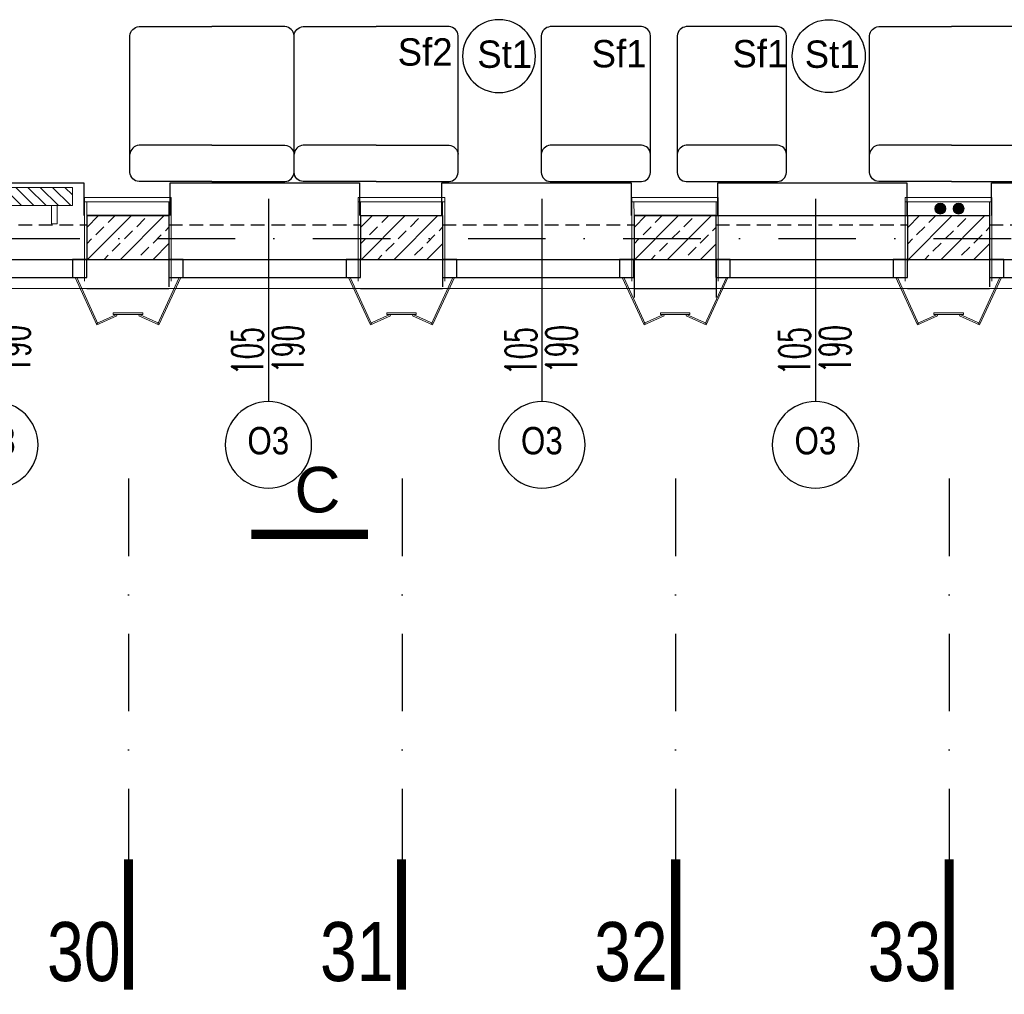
# Model space of a CAD drawing. Header units: millimetres. Extents: x 14495 to 271441, y -21035 to 2232.
# Tile 78 of 227: x 87090 to 87630, y -7723 to -7188. Entities that reach past the tile are written whole.
import ezdxf
from ezdxf.enums import TextEntityAlignment as Align

# ---------------------------------------------------------------- set-up
doc = ezdxf.new("R2010")
doc.units = ezdxf.units.MM
doc.linetypes.add('DASHDOT', pattern=[1, 0.5, -0.25, 0, -0.25])
doc.linetypes.add('HIDDENX2', pattern=[0.75, 0.5, -0.25])
for name, color, linetype in [('-- TECH SYMBOLE NOWE', 1, 'Continuous'), ('_1_cienkie', 251, 'Continuous'), ('_A_widok', 1, 'Continuous'), ('a-bloki-drzwi', 52, 'Continuous'), ('a-cienka', 8, 'Continuous'), ('A_bloki-drzwi', 1, 'Continuous'), ('A_BLOKI_KÓŁKO', 1, 'Continuous'), ('A_BLOKI_OPIS', 1, 'Continuous'), ('A_grzejniki', 34, 'Continuous'), ('a_HATCH', 9, 'Continuous'), ('A_L przerywana', 251, 'HIDDENX2'), ('A_L_WIDOK', 1, 'Continuous'), ('A_Lwidok', 1, 'Continuous'), ('A_okładzina HPL', 37, 'Continuous'), ('A_OSIE', 252, 'DASHDOT'), ('A_PROJEKTOWANE', 3, 'Continuous')]:
    doc.layers.add(name, color=color, linetype=linetype)
for name, color, linetype, lineweight in [('0-c.o.-grzejniki', 34, 'Continuous', 9), ('A_L_CIENKA', 251, 'Continuous', 5), ('A_obudowy G-K', 31, 'Continuous', 0), ('SAN_Przewody powrotne CO na rzucie', 180, 'Continuous', 40), ('SAN_Przewody zasilające CO na rzucie', 20, 'Continuous', 40), ('TECH Wyp-meble nowe', 1, 'Continuous', 30)]:
    doc.layers.add(name, color=color, linetype=linetype, lineweight=lineweight)
doc.styles.add('arialce', font='ARIALN.TTF')
doc.styles.add('cent', font='swissel.ttf')
doc.styles.add('cg', font='GOTHIC.TTF')
doc.styles.add('OPISPOMIESZCZEŃ', font='arial.ttf')
doc.styles.add('ROMANS', font='romans', dxfattribs={"width": 0.6})

# ---------------------------------------------------------------- blocks, each defined once
blk = doc.blocks.new('fghsdx')
at = {"lineweight": 0}
for p, q in [((-37.08, -19.4), (-25.08, 6.6)), ((-36.19, -19.4), (-24.35, 6.26)), ((-14.42, 0.8), (-25.41, 5.87)), ((-14.08, 1.53), (-25.08, 6.6)), ((-2.07, 1.53), (8.92, 6.6)), ((-1.73, 0.8), (9.26, 5.87)), ((20.04, -19.4), (8.2, 6.26)), ((20.92, -19.4), (8.92, 6.6)), ((-16.15, 0.8), (0, 0.8)), ((-16.15, 0.8), (-16.15, 0)), ((-16.15, 0), (0, 0)), ((-14.42, 0.8), (-14.08, 1.53)), ((-1.73, 0.8), (-2.07, 1.53)), ((0, 0.8), (0, 0)), ((-37.08, -19.4), (-36.19, -19.4)), ((20.92, -19.4), (20.04, -19.4))]:
    blk.add_line(p, q, dxfattribs=at)
blk = doc.blocks.new('HJTS')
at = {"color": 8}
blk.add_line((0, 0), (0, 111.34), dxfattribs=at)
at = {"layer": 'A_BLOKI_KÓŁKO', "ltscale": 0.04}
blk.add_circle((0, 135.04), 23.7, dxfattribs=at)
at = {"layer": 'A_BLOKI_OPIS', "style": 'ROMANS'}
for tag, height, width, p in [('O', 20.59, 0.5, (-0.05, 135.67)), ('100', 17.16, 0.6, (-11.49, 86.54)), ('200', 17.16, 0.6, (10.76, 86.54))]:
    blk.add_attdef(tag, text='', height=height, rotation=90, dxfattribs=dict(at, width=width)).set_placement(p, align=Align.MIDDLE)
blk = doc.blocks.new('OSS1')
at = {"linetype": 'Continuous', "const_width": 5}
blk.add_lwpolyline([(0, 0), (0, -71.57)], dxfattribs=at)
at = {"style": 'cent'}
blk.add_attdef('01', text='', height=32.4, dxfattribs=at).set_placement((-4.39, -34.41), align=Align.RIGHT)
blk = doc.blocks.new('mjkk')
at = {"layer": '0-c.o.-grzejniki'}
h = blk.add_hatch(dxfattribs=at)
h.set_pattern_fill('ANSI31', color=256, scale=1.5, angle=-90.0161, style=0)
h.set_pattern_definition([(-135.016127, (-172292.014, 132455.0023), (-3.36664804, 3.36854379), [])])
h.paths.add_polyline_path([(-9.98, -80), (-0.01, -80), (0, 0), (-9.98, 0)])
blk.add_lwpolyline([(-9.98, -80), (-9.98, 0), (0, 0), (-0.01, -80)], close=True, dxfattribs=at)
at = {"layer": '0-c.o.-grzejniki', "ltscale": 2}
for points in [[(10.03, -11.37), (10.03, -8.26), (0.02, -8.26), (0.02, -11.37)], [(10.03, -68.63), (10.03, -71.74), (0.02, -71.74), (0.02, -68.63)], [(-1.75, -80), (-1.75, -90), (-8.23, -90), (-8.23, -80)]]:
    blk.add_lwpolyline(points, close=True, dxfattribs=at)
blk = doc.blocks.new('ST-1')
at = {"layer": 'TECH Wyp-meble nowe', "color": 2, "linetype": 'Continuous', "lineweight": -3}
blk.add_circle((3872.46, 1887.35), 20, dxfattribs=at)
blk = doc.blocks.new('Sf1')
at = {"layer": 'TECH Wyp-meble nowe', "color": 2, "linetype": 'Continuous', "lineweight": -3}
for points in [[(4311.7, 1799.14), (4311.7, 1799.14), (4311.7, 1724.14), (4311.7, 1724.14, 0.385282), (4316.7, 1719.14), (4366.7, 1719.14, 0.351433), (4371.7, 1724.14), (4371.7, 1724.14), (4371.7, 1799.14), (4371.7, 1799.14, 0.366784), (4366.7, 1804.14), (4316.7, 1804.14, 0.370147), (4311.7, 1799.14)], [(4311.7, 1799.14), (4311.7, 1789.14), (4311.7, 1789.14, 0.385282), (4316.7, 1784.14), (4366.7, 1784.14, 0.351433), (4371.7, 1789.14), (4371.7, 1789.14), (4371.7, 1799.14)]]:
    blk.add_lwpolyline(points, format="xyb", dxfattribs=at)
blk = doc.blocks.new('Sf2')
at = {"layer": 'TECH Wyp-meble nowe', "color": 2, "linetype": 'Continuous', "lineweight": -3}
for points in [[(4473.52, 1804.14), (4433.52, 1804.14, 0.370147), (4428.52, 1799.14)], [(4473.52, 1804.14), (4513.52, 1804.14, -0.370147), (4518.52, 1799.14)], [(4563.52, 1804.14), (4523.52, 1804.14, 0.370147), (4518.52, 1799.14)], [(4563.52, 1804.14), (4603.52, 1804.14, -0.370147), (4608.52, 1799.14)], [(4428.52, 1799.14), (4428.52, 1799.14), (4428.52, 1724.14), (4428.52, 1724.14, 0.385282), (4433.52, 1719.14), (4473.52, 1719.14)], [(4518.52, 1799.14), (4518.52, 1799.14), (4518.52, 1724.14), (4518.52, 1724.14, -0.385282), (4513.52, 1719.14), (4473.52, 1719.14)], [(4518.52, 1799.14), (4518.52, 1799.14), (4518.52, 1724.14), (4518.52, 1724.14, 0.385282), (4523.52, 1719.14), (4563.52, 1719.14)], [(4608.52, 1799.14), (4608.52, 1799.14), (4608.52, 1724.14), (4608.52, 1724.14, -0.385282), (4603.52, 1719.14), (4563.52, 1719.14)], [(4473.52, 1784.14), (4433.52, 1784.14, -0.370147), (4428.52, 1789.14)], [(4473.52, 1784.14), (4513.52, 1784.14, 0.370147), (4518.52, 1789.14)], [(4563.52, 1784.14), (4523.52, 1784.14, -0.370147), (4518.52, 1789.14)], [(4563.52, 1784.14), (4603.52, 1784.14, 0.370147), (4608.52, 1789.14)]]:
    blk.add_lwpolyline(points, format="xyb", dxfattribs=at)

msp = doc.modelspace()

# ---------------------------------------------------------------- hatches: boundary and pattern name
at = {"layer": 'a_HATCH', "linetype": 'Continuous', "lineweight": 13}
h = msp.add_hatch(dxfattribs=at)
h.set_pattern_fill('ANSI33', color=256, scale=2, style=0)
h.set_pattern_definition([(45, (-2080.283, 118.126), (-8.9802561, 8.9802561), []), (45, (-2071.302, 118.126), (-8.9802561, 8.9802561), [6.35, -3.175])])
h.paths.add_polyline_path([(87143.87, -7295.72), (87126.98, -7295.72), (87126.98, -7300.72), (87126.98, -7308.26), (87149.79, -7308.26), (87149.79, -7295.72)])
h.paths.add_polyline_path([(87171.91, -7308.26), (87171.91, -7300.72), (87171.91, -7295.72), (87161.85, -7295.72), (87161.4, -7295.72), (87156.37, -7295.72), (87150.35, -7295.72), (87149.79, -7295.72), (87149.79, -7308.26)])
h.paths.add_polyline_path([(87149.79, -7308.26), (87126.98, -7308.26), (87126.98, -7319.72), (87127.13, -7319.72), (87149.79, -7319.72)])
h.paths.add_polyline_path([(87149.79, -7319.72), (87171.69, -7319.72), (87171.91, -7319.72), (87171.91, -7308.26), (87149.79, -7308.26)])
h = msp.add_hatch(dxfattribs=at)
h.set_pattern_fill('ANSI33', color=256, scale=2, style=0)
h.set_pattern_definition([(45, (-1930.211, 118.126), (-8.9802561, 8.9802561), []), (45, (-1921.23, 118.126), (-8.9802561, 8.9802561), [6.35, -3.175])])
h.paths.add_polyline_path([(87293.94, -7295.72), (87277.05, -7295.72), (87277.05, -7300.72), (87277.05, -7308.26), (87299.87, -7308.26), (87299.87, -7295.72)])
h.paths.add_polyline_path([(87321.98, -7308.26), (87321.98, -7300.72), (87321.98, -7295.72), (87311.92, -7295.72), (87311.48, -7295.72), (87306.44, -7295.72), (87300.42, -7295.72), (87299.87, -7295.72), (87299.87, -7308.26)])
h.paths.add_polyline_path([(87299.87, -7308.26), (87277.05, -7308.26), (87277.05, -7319.72), (87277.2, -7319.72), (87299.87, -7319.72)])
h.paths.add_polyline_path([(87299.87, -7319.72), (87321.76, -7319.72), (87321.98, -7319.72), (87321.98, -7308.26), (87299.87, -7308.26)])
h = msp.add_hatch(dxfattribs=at)
h.set_pattern_fill('ANSI33', color=256, scale=2, style=0)
h.set_pattern_definition([(45, (-1780.211, 118.126), (-8.9802561, 8.9802561), []), (45, (-1771.23, 118.126), (-8.9802561, 8.9802561), [6.35, -3.175])])
h.paths.add_polyline_path([(87443.94, -7295.72), (87427.05, -7295.72), (87427.05, -7300.72), (87427.05, -7308.26), (87449.87, -7308.26), (87449.87, -7295.72)])
h.paths.add_polyline_path([(87471.98, -7308.26), (87471.98, -7300.72), (87471.98, -7295.72), (87461.92, -7295.72), (87461.48, -7295.72), (87456.44, -7295.72), (87450.42, -7295.72), (87449.87, -7295.72), (87449.87, -7308.26)])
h.paths.add_polyline_path([(87449.87, -7308.26), (87427.05, -7308.26), (87427.05, -7319.72), (87427.2, -7319.72), (87449.87, -7319.72)])
h.paths.add_polyline_path([(87449.87, -7319.72), (87471.76, -7319.72), (87471.98, -7319.72), (87471.98, -7308.26), (87449.87, -7308.26)])
h = msp.add_hatch(dxfattribs=at)
h.set_pattern_fill('ANSI33', color=256, scale=2, style=0)
h.set_pattern_definition([(45, (-1630.211, 118.126), (-8.9802561, 8.9802561), []), (45, (-1621.23, 118.126), (-8.9802561, 8.9802561), [6.35, -3.175])])
h.paths.add_polyline_path([(87593.94, -7295.72), (87577.05, -7295.72), (87577.05, -7300.72), (87577.05, -7308.26), (87599.87, -7308.26), (87599.87, -7295.72)])
h.paths.add_polyline_path([(87621.98, -7308.26), (87621.98, -7300.72), (87621.98, -7295.72), (87611.92, -7295.72), (87611.48, -7295.72), (87606.44, -7295.72), (87600.42, -7295.72), (87599.87, -7295.72), (87599.87, -7308.26)])
h.paths.add_polyline_path([(87599.87, -7308.26), (87577.05, -7308.26), (87577.05, -7319.72), (87577.2, -7319.72), (87599.87, -7319.72)])
h.paths.add_polyline_path([(87599.87, -7319.72), (87621.76, -7319.72), (87621.98, -7319.72), (87621.98, -7308.26), (87599.87, -7308.26)])
at = {"layer": 'SAN_Przewody powrotne CO na rzucie', "lineweight": 13}
msp.add_hatch(color=256, dxfattribs=at).paths.add_polyline_path([(87607.93, -7291.89, 1), (87601.93, -7291.89, 1)])
at = {"layer": 'SAN_Przewody zasilające CO na rzucie', "lineweight": 13}
msp.add_hatch(color=256, dxfattribs=at).paths.add_polyline_path([(87597.93, -7291.89, 1), (87591.93, -7291.89, 1)])

# ---------------------------------------------------------------- linework, layer by layer
at = {"layer": '_1_cienkie'}
for p, q in [((87621.98, -7314.72), (87621.98, -7334.72)), ((87171.91, -7319.72), (87171.98, -7334.72)), ((87321.91, -7319.72), (87321.98, -7334.72)), ((87426.98, -7319.72), (87426.98, -7337.72)), ((87426.98, -7320.72), (87426.98, -7340.72)), ((87471.91, -7319.72), (87471.98, -7334.72)), ((87471.98, -7319.72), (87471.98, -7337.72)), ((87471.98, -7320.72), (87471.98, -7340.72)), ((87621.91, -7319.72), (87621.98, -7334.72))]:
    msp.add_line(p, q, dxfattribs=at)
at = {"layer": '_A_widok'}
msp.add_line((87471.91, -7295.72), (87576.98, -7295.72), dxfattribs=at)
at = {"layer": 'a-cienka'}
for p, q in [((87126.98, -7335.72), (87171.98, -7335.72)), ((87276.98, -7335.72), (87321.98, -7335.72)), ((87426.98, -7335.72), (87471.98, -7335.72)), ((87576.98, -7335.72), (87621.98, -7335.72))]:
    msp.add_line(p, q, dxfattribs=at)
at = {"layer": 'A_bloki-drzwi'}
for p, q in [((87021.91, -7319.72), (87126.91, -7319.72)), ((87171.91, -7319.72), (87276.91, -7319.72)), ((87321.91, -7319.72), (87426.91, -7319.72)), ((87471.91, -7319.72), (87576.91, -7319.72)), ((87471.91, -7319.72), (87576.91, -7319.72)), ((87621.91, -7319.72), (87726.91, -7319.72)), ((87021.91, -7329.72), (87126.91, -7329.72)), ((87171.91, -7329.72), (87276.91, -7329.72)), ((87321.91, -7329.72), (87426.91, -7329.72)), ((87471.91, -7329.72), (87576.91, -7329.72)), ((87471.91, -7329.72), (87576.91, -7329.72)), ((87621.91, -7329.72), (87726.91, -7329.72))]:
    msp.add_line(p, q, dxfattribs=at)
for points in [[(87119.11, -7329.72), (87126.98, -7329.72), (87126.98, -7319.72), (87119.11, -7319.72)], [(87171.91, -7329.72), (87179.78, -7329.72), (87179.78, -7319.72), (87171.91, -7319.72)], [(87269.11, -7329.72), (87276.98, -7329.72), (87276.98, -7319.72), (87269.11, -7319.72)], [(87321.91, -7329.72), (87329.78, -7329.72), (87329.78, -7319.72), (87321.91, -7319.72)], [(87419.04, -7329.72), (87426.91, -7329.72), (87426.91, -7319.72), (87419.04, -7319.72)], [(87419.11, -7329.72), (87426.98, -7329.72), (87426.98, -7319.72), (87419.11, -7319.72)], [(87471.91, -7329.72), (87479.78, -7329.72), (87479.78, -7319.72), (87471.91, -7319.72)], [(87471.91, -7329.72), (87479.78, -7329.72), (87479.78, -7319.72), (87471.91, -7319.72)], [(87569.11, -7329.72), (87576.98, -7329.72), (87576.98, -7319.72), (87569.11, -7319.72)], [(87569.11, -7329.72), (87576.98, -7329.72), (87576.98, -7319.72), (87569.11, -7319.72)], [(87621.91, -7329.72), (87629.78, -7329.72), (87629.78, -7319.72), (87621.91, -7319.72)]]:
    msp.add_lwpolyline(points, close=True, dxfattribs=at)
at = {"layer": 'A_L przerywana', "ltscale": 15}
for p, q in [((87021.91, -7300.72), (87126.98, -7300.72)), ((87171.91, -7300.72), (87276.98, -7300.72)), ((87321.91, -7300.72), (87426.98, -7300.72)), ((87471.91, -7300.72), (87576.98, -7300.72)), ((87621.91, -7300.72), (87726.98, -7300.72))]:
    msp.add_line(p, q, dxfattribs=at)
at = {"layer": 'A_L_CIENKA'}
for p, q in [((87021.98, -7335.72), (87126.98, -7335.72)), ((87171.98, -7335.72), (87276.98, -7335.72)), ((87321.98, -7335.72), (87426.98, -7335.72)), ((87471.98, -7335.72), (87576.98, -7335.72)), ((87621.98, -7335.72), (87726.98, -7335.72))]:
    msp.add_line(p, q, dxfattribs=at)
at = {"layer": 'A_L_WIDOK', "const_width": 5}
msp.add_lwpolyline([(87281.07, -7470.57), (87217.09, -7470.57)], dxfattribs=at)
at = {"layer": 'A_Lwidok'}
for points in [[(87021.69, -7295.72), (87021.69, -7277.68), (87125.38, -7277.68), (87125.38, -7295.72)], [(87172.69, -7295.72), (87172.69, -7277.68), (87276.38, -7277.68), (87276.38, -7295.72)], [(87321.69, -7295.72), (87321.69, -7277.68), (87425.38, -7277.68), (87425.38, -7295.72)], [(87472.95, -7295.72), (87472.95, -7277.68), (87576.65, -7277.68), (87576.65, -7295.72)], [(87622.95, -7295.72), (87622.95, -7277.68), (87726.65, -7277.68), (87726.65, -7295.72)]]:
    msp.add_lwpolyline(points, dxfattribs=at)
at = {"layer": 'A_obudowy G-K', "lineweight": 5}
for p, q in [((87125.71, -7285.72), (87125.71, -7331.72)), ((87173.21, -7285.72), (87173.21, -7331.72)), ((87275.71, -7285.72), (87275.71, -7331.72)), ((87323.21, -7285.72), (87323.21, -7331.72)), ((87425.71, -7285.72), (87425.71, -7331.72)), ((87473.21, -7285.72), (87473.21, -7331.72)), ((87575.71, -7285.72), (87575.71, -7331.72)), ((87623.21, -7285.72), (87623.21, -7331.72))]:
    msp.add_line(p, q, dxfattribs=at)
at = {"layer": 'A_obudowy G-K', "linetype": 'Continuous', "lineweight": 5}
for p, q in [((87126.97, -7288.22), (87126.98, -7295.72)), ((87171.96, -7288.22), (87171.95, -7295.72)), ((87276.97, -7288.22), (87276.98, -7295.72)), ((87321.96, -7288.22), (87321.95, -7295.72)), ((87426.97, -7288.22), (87426.98, -7295.72)), ((87471.96, -7288.22), (87471.95, -7295.72)), ((87576.97, -7288.22), (87576.98, -7295.72)), ((87621.96, -7288.22), (87621.95, -7295.72))]:
    msp.add_line(p, q, dxfattribs=at)
at = {"layer": 'A_obudowy G-K', "lineweight": 5}
for points in [[(87173.21, -7285.72), (87125.71, -7285.72)], [(87173.21, -7288.22), (87125.72, -7288.22)], [(87323.21, -7285.72), (87275.71, -7285.72)], [(87323.21, -7288.22), (87275.72, -7288.22)], [(87473.21, -7285.72), (87425.71, -7285.72)], [(87473.21, -7288.22), (87425.72, -7288.22)], [(87623.21, -7285.72), (87575.71, -7285.72)], [(87623.21, -7288.22), (87575.72, -7288.22)]]:
    msp.add_lwpolyline(points, dxfattribs=at)
at = {"layer": 'A_OSIE', "ltscale": 85}
for p, q in [((86059.48, -7308.41), (88145.06, -7308.22)), ((87149.79, -7439.95), (87149.79, -7648.79)), ((87299.79, -7439.95), (87299.79, -7648.79)), ((87299.79, -7439.95), (87299.79, -7648.79)), ((87449.79, -7439.95), (87449.79, -7648.79)), ((87599.79, -7439.95), (87599.79, -7648.79))]:
    msp.add_line(p, q, dxfattribs=at)
at = {"layer": 'A_PROJEKTOWANE'}
for p, q in [((87126.98, -7295.72), (87126.98, -7319.72)), ((87126.98, -7295.72), (87126.98, -7319.72)), ((87126.98, -7295.72), (87171.91, -7295.72)), ((87171.91, -7295.72), (87126.98, -7295.72)), ((87171.91, -7295.72), (87171.91, -7319.72)), ((87171.91, -7295.72), (87171.91, -7319.72)), ((87276.98, -7295.72), (87276.98, -7319.72)), ((87276.98, -7295.72), (87276.98, -7319.72)), ((87276.98, -7295.72), (87276.98, -7319.72)), ((87276.98, -7295.72), (87321.91, -7295.72)), ((87321.91, -7295.72), (87321.91, -7319.72)), ((87426.98, -7295.72), (87426.98, -7320.72)), ((87426.98, -7295.72), (87462.13, -7295.72)), ((87426.98, -7295.72), (87426.98, -7319.72)), ((87426.98, -7295.72), (87438.13, -7295.72)), ((87462.13, -7295.72), (87471.91, -7295.72)), ((87462.13, -7295.72), (87471.91, -7295.72)), ((87471.91, -7295.72), (87471.91, -7320.72)), ((87471.91, -7295.72), (87471.91, -7319.72)), ((87576.98, -7295.72), (87576.98, -7320.72)), ((87576.98, -7295.72), (87576.98, -7320.72)), ((87576.98, -7295.72), (87621.91, -7295.72)), ((87576.98, -7295.72), (87576.98, -7320.72)), ((87576.98, -7295.72), (87576.98, -7320.72)), ((87576.98, -7295.72), (87621.91, -7295.72)), ((87621.91, -7295.72), (87621.91, -7320.72)), ((87621.91, -7295.72), (87621.91, -7320.72)), ((87276.98, -7306.72), (87276.98, -7319.72)), ((87426.98, -7306.72), (87426.98, -7320.72)), ((87426.98, -7306.72), (87426.98, -7319.72)), ((87126.98, -7319.72), (87171.91, -7319.72)), ((87276.98, -7319.72), (87321.91, -7319.72)), ((87426.98, -7319.72), (87471.91, -7319.72)), ((87426.98, -7319.72), (87471.91, -7319.72)), ((87576.98, -7319.72), (87621.98, -7319.72)), ((87576.98, -7319.72), (87621.98, -7319.72))]:
    msp.add_line(p, q, dxfattribs=at)
msp.add_lwpolyline([(87471.98, -7295.72), (87426.98, -7295.72)], dxfattribs=at)
at = {"layer": 'SAN_Przewody powrotne CO na rzucie', "lineweight": 13}
msp.add_circle((87604.93, -7291.89), 3, dxfattribs=at)
at = {"layer": 'SAN_Przewody zasilające CO na rzucie', "lineweight": 13}
msp.add_circle((87594.93, -7291.89), 3, dxfattribs=at)

# ---------------------------------------------------------------- block references
at = {"layer": 'a-bloki-drzwi'}
ref = msp.add_blockref('HJTS', (87076.48, -7286.44), dxfattribs=dict(at, xscale=-1, rotation=180))
ref.add_attrib('O', 'O3', dxfattribs={"layer": 'A_BLOKI_OPIS', "extrusion": (0, 0, -1), "height": 15, "style": 'arialce', "text_generation_flag": 2}).set_placement((-87076.44, -7419.17), align=Align.MIDDLE)
ref.add_attrib('100', '105', dxfattribs={"layer": 'A_BLOKI_OPIS', "extrusion": (0, 0, -1), "height": 17.16, "rotation": 90, "style": 'ROMANS', "text_generation_flag": 4, "width": 0.6}).set_placement((-87064.99, -7370.04), align=Align.MIDDLE)
ref.add_attrib('200', '190', dxfattribs={"layer": 'A_BLOKI_OPIS', "extrusion": (0, 0, -1), "height": 17.16, "rotation": 90, "style": 'ROMANS', "text_generation_flag": 4, "width": 0.6}).set_placement((-87087.25, -7369.06), align=Align.MIDDLE)
ref = msp.add_blockref('HJTS', (87226.48, -7286.44), dxfattribs=dict(at, xscale=-1, rotation=180))
ref.add_attrib('O', 'O3', dxfattribs={"layer": 'A_BLOKI_OPIS', "extrusion": (0, 0, -1), "height": 15, "style": 'arialce', "text_generation_flag": 2}).set_placement((-87226.44, -7419.17), align=Align.MIDDLE)
ref.add_attrib('100', '105', dxfattribs={"layer": 'A_BLOKI_OPIS', "extrusion": (0, 0, -1), "height": 17.16, "rotation": 90, "style": 'ROMANS', "text_generation_flag": 4, "width": 0.6}).set_placement((-87214.99, -7370.04), align=Align.MIDDLE)
ref.add_attrib('200', '190', dxfattribs={"layer": 'A_BLOKI_OPIS', "extrusion": (0, 0, -1), "height": 17.16, "rotation": 90, "style": 'ROMANS', "text_generation_flag": 4, "width": 0.6}).set_placement((-87237.25, -7369.06), align=Align.MIDDLE)
ref = msp.add_blockref('HJTS', (87376.48, -7286.44), dxfattribs=dict(at, xscale=-1, rotation=180))
ref.add_attrib('O', 'O3', dxfattribs={"layer": 'A_BLOKI_OPIS', "extrusion": (0, 0, -1), "height": 15, "style": 'arialce', "text_generation_flag": 2}).set_placement((-87376.44, -7419.17), align=Align.MIDDLE)
ref.add_attrib('100', '105', dxfattribs={"layer": 'A_BLOKI_OPIS', "extrusion": (0, 0, -1), "height": 17.16, "rotation": 90, "style": 'ROMANS', "text_generation_flag": 4, "width": 0.6}).set_placement((-87364.99, -7370.04), align=Align.MIDDLE)
ref.add_attrib('200', '190', dxfattribs={"layer": 'A_BLOKI_OPIS', "extrusion": (0, 0, -1), "height": 17.16, "rotation": 90, "style": 'ROMANS', "text_generation_flag": 4, "width": 0.6}).set_placement((-87387.25, -7369.06), align=Align.MIDDLE)
ref = msp.add_blockref('HJTS', (87526.48, -7286.44), dxfattribs=dict(at, xscale=-1, rotation=180))
ref.add_attrib('O', 'O3', dxfattribs={"layer": 'A_BLOKI_OPIS', "extrusion": (0, 0, -1), "height": 15, "style": 'arialce', "text_generation_flag": 2}).set_placement((-87526.44, -7419.17), align=Align.MIDDLE)
ref.add_attrib('100', '105', dxfattribs={"layer": 'A_BLOKI_OPIS', "extrusion": (0, 0, -1), "height": 17.16, "rotation": 90, "style": 'ROMANS', "text_generation_flag": 4, "width": 0.6}).set_placement((-87514.99, -7370.04), align=Align.MIDDLE)
ref.add_attrib('200', '190', dxfattribs={"layer": 'A_BLOKI_OPIS', "extrusion": (0, 0, -1), "height": 17.16, "rotation": 90, "style": 'ROMANS', "text_generation_flag": 4, "width": 0.6}).set_placement((-87537.25, -7369.06), align=Align.MIDDLE)
at = {"layer": 'A_grzejniki', "linetype": 'Continuous', "lineweight": 13, "rotation": 270}
msp.add_blockref('mjkk', (87119, -7290.22), dxfattribs=at)
at = {"layer": 'A_okładzina HPL', "lineweight": 0, "xscale": -1, "rotation": 180}
for p in [(87157.56, -7349.12), (87307.56, -7349.12), (87457.56, -7349.12), (87457.56, -7349.12), (87607.56, -7349.12)]:
    msp.add_blockref('fghsdx', p, dxfattribs=at)
at = {"layer": 'A_OSIE'}
ref = msp.add_blockref('OSS1', (87149.79, -7648.79), dxfattribs=at)
ref.add_attrib('01', '30', dxfattribs={"layer": '0', "height": 32.4, "style": 'cent', "width": 0.8}).set_placement((87145.4, -7683.2), align=Align.TOP_RIGHT)
ref = msp.add_blockref('OSS1', (87299.46, -7648.79), dxfattribs=at)
ref.add_attrib('01', '31', dxfattribs={"layer": '0', "height": 32.4, "style": 'cent', "width": 0.8}).set_placement((87295.07, -7683.2), align=Align.TOP_RIGHT)
ref = msp.add_blockref('OSS1', (87449.79, -7648.79), dxfattribs=at)
ref.add_attrib('01', '32', dxfattribs={"layer": '0', "height": 32.4, "style": 'cent', "width": 0.8}).set_placement((87445.4, -7683.2), align=Align.TOP_RIGHT)
ref = msp.add_blockref('OSS1', (87599.79, -7648.79), dxfattribs=at)
ref.add_attrib('01', '33', dxfattribs={"layer": '0', "height": 32.4, "style": 'cent', "width": 0.8}).set_placement((87595.4, -7683.2), align=Align.TOP_RIGHT)
at = {"layer": 'TECH Wyp-meble nowe', "linetype": 'Continuous', "xscale": -1}
msp.add_blockref('ST-1', (91225.39, -9095.61), dxfattribs=at)
at = {"layer": 'TECH Wyp-meble nowe', "linetype": 'Continuous'}
msp.add_blockref('ST-1', (83661.32, -9095.61), dxfattribs=at)
at = {"layer": 'TECH Wyp-meble nowe', "linetype": 'Continuous', "xscale": -1, "rotation": 180}
msp.add_blockref('Sf2', (82722.04, -5472.95), dxfattribs=at)
at = {"layer": 'TECH Wyp-meble nowe', "linetype": 'Continuous', "rotation": 180}
for name, p in [('Sf1', (91747.74, -5472.95)), ('Sf1', (91822.31, -5472.95)), ('Sf2', (92164.67, -5472.95))]:
    msp.add_blockref(name, p, dxfattribs=at)

# ---------------------------------------------------------------- texts
at = {"layer": '-- TECH SYMBOLE NOWE', "color": 1, "style": 'cg'}
for s, p in [('Sf2', (87297.38, -7213.47)), ('St1', (87341.02, -7214.68)), ('Sf1', (87403.72, -7214.42)), ('Sf1', (87480.97, -7214.42)), ('St1', (87520.58, -7214.68))]:
    msp.add_text(s, height=15, dxfattribs=at).set_placement(p)
at = {"layer": 'a-bloki-drzwi', "style": 'OPISPOMIESZCZEŃ'}
msp.add_text('C', height=25, dxfattribs=at).set_placement((87240.79, -7458.53))

doc.saveas('drawing.dxf')
